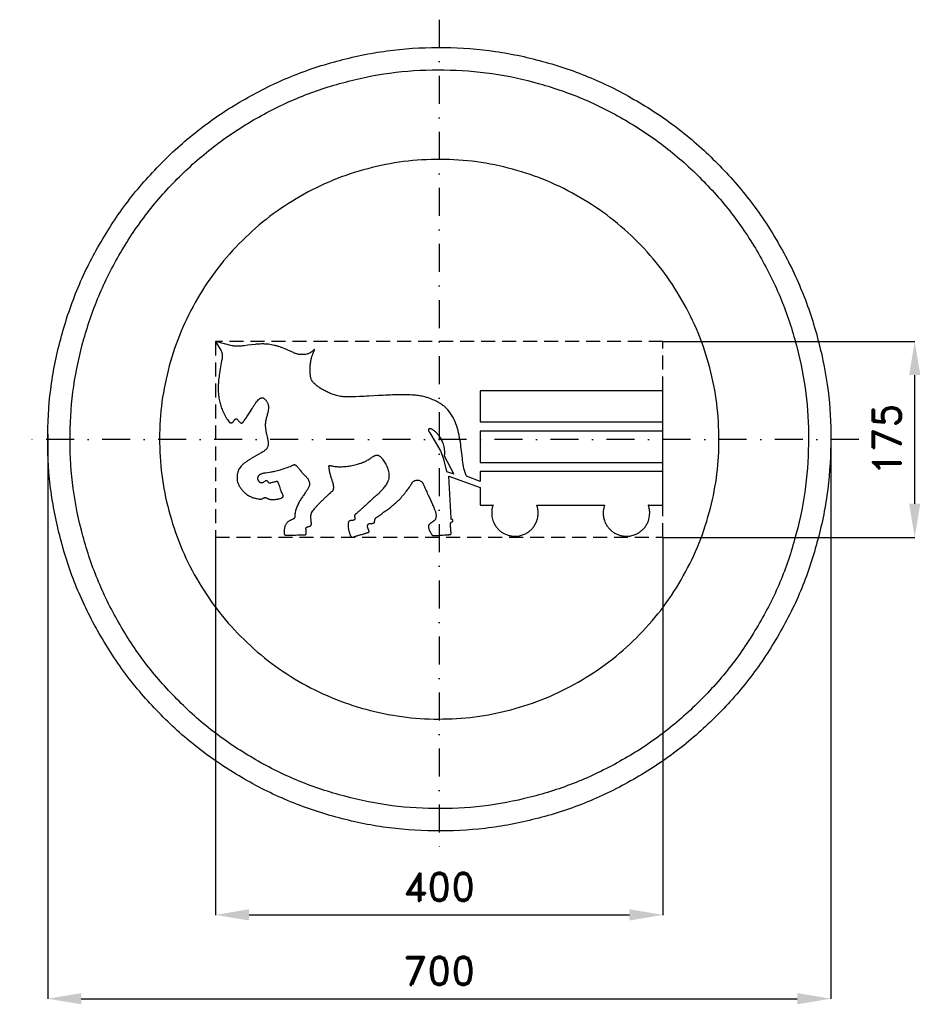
# Model space of a CAD drawing. Header units: millimetres. Extents: x -375 to 430, y -505 to 375.
import ezdxf

# ---------------------------------------------------------------- set-up
doc = ezdxf.new("R2010")
doc.units = ezdxf.units.MM
doc.header["$LTSCALE"] = 5
doc.linetypes.add('ČERCHOVANÁX2', pattern=[2, 1, -0.5, 0, -0.5])
doc.linetypes.add('ČÁRKOVANÁX2', pattern=[1.5, 1, -0.5])
doc.layers.add('Kóty', color=2, linetype='Continuous')
doc.layers.add('Značka', color=7, linetype='Continuous')
doc.styles.get("Standard").update_dxf_attribs({"font": 'romand.shx', "height": 25})
doc.dimstyles.get("Standard").update_dxf_attribs({"dimtxt": 25, "dimasz": 30, "dimexe": 0.18, "dimexo": 0.0625, "dimgap": 12.5, "dimtad": 1, "dimdec": 0, "dimzin": 0, "dimdsep": 46, "dimtxsty": 'Standard', "dimcen": 0.09, "dimadec": 0, "dimazin": 0, "dimtfac": 1, "dimtdec": 0, "dimtofl": 0, "dimtmove": 0, "dimatfit": 3, "dimfxl": 1, "dimtolj": 1, "dimtzin": 0, "dimarcsym": 0})

# ---------------------------------------------------------------- blocks, each defined once
blk = doc.blocks.new('*D2')
at = {"layer": 'Defpoints', "color": 0, "transparency": 16777216}
for p in [(-349.92, 4.7), (350.05, 0.12), (350.05, -499.82)]:
    blk.add_point(p, dxfattribs=at)
at = {"layer": 'Kóty', "color": 0, "lineweight": -2, "transparency": 16777216}
for p, q in [((-349.92, 4.64), (-349.92, -500)), ((350.05, 0.06), (350.05, -500)), ((-319.92, -499.82), (320.05, -499.82))]:
    blk.add_line(p, q, dxfattribs=at)
at = {"layer": 'Kóty', "color": 0, "transparency": 16777216}
for points in [[(-319.92, -494.82), (-319.92, -504.82), (-349.92, -499.82)], [(320.05, -494.82), (320.05, -504.82), (350.05, -499.82)]]:
    blk.add_solid(points, dxfattribs=at)
at = {"layer": 'Kóty', "color": 0, "transparency": 16777216, "insert": (0.06, -474.82), "char_height": 25, "attachment_point": 5}
blk.add_mtext('\\A1;700', dxfattribs=at)
blk = doc.blocks.new('*D3')
at = {"layer": 'Defpoints', "color": 0, "transparency": 16777216}
for p in [(-200, -87.5), (200, -87.5), (200, -424.91)]:
    blk.add_point(p, dxfattribs=at)
at = {"layer": 'Kóty', "color": 0, "lineweight": -2, "transparency": 16777216}
for p, q in [((-200, -87.56), (-200, -425.09)), ((200, -87.56), (200, -425.09)), ((-170, -424.91), (170, -424.91))]:
    blk.add_line(p, q, dxfattribs=at)
at = {"layer": 'Kóty', "color": 0, "transparency": 16777216}
for points in [[(-170, -419.91), (-170, -429.91), (-200, -424.91)], [(170, -419.91), (170, -429.91), (200, -424.91)]]:
    blk.add_solid(points, dxfattribs=at)
at = {"layer": 'Kóty', "color": 0, "transparency": 16777216, "insert": (0, -399.91), "char_height": 25, "attachment_point": 5}
blk.add_mtext('\\A1;400', dxfattribs=at)
blk = doc.blocks.new('*D4')
at = {"layer": 'Defpoints', "color": 0, "transparency": 16777216}
for p in [(200, 87.5), (425.05, 87.5), (200, -87.56)]:
    blk.add_point(p, dxfattribs=at)
at = {"layer": 'Kóty', "color": 0, "lineweight": -2, "transparency": 16777216}
for p, q in [((200.06, 87.5), (425.23, 87.5)), ((425.05, -57.56), (425.05, 57.5)), ((200.06, -87.56), (425.23, -87.56))]:
    blk.add_line(p, q, dxfattribs=at)
at = {"layer": 'Kóty', "color": 0, "transparency": 16777216}
for points in [[(420.05, 57.5), (430.05, 57.5), (425.05, 87.5)], [(420.05, -57.56), (430.05, -57.56), (425.05, -87.56)]]:
    blk.add_solid(points, dxfattribs=at)
at = {"layer": 'Kóty', "color": 0, "transparency": 16777216, "insert": (400.05, -0.03), "char_height": 25, "attachment_point": 5, "rotation": 90}
blk.add_mtext('\\A1;175', dxfattribs=at)

msp = doc.modelspace()

# ---------------------------------------------------------------- linework, layer by layer
at = {"layer": 'Značka', "color": 6, "linetype": 'ČERCHOVANÁX2', "lineweight": 25, "ltscale": 5}
for p, q in [((0, 375), (0, -375)), ((375, 0), (-375, 0))]:
    msp.add_line(p, q, dxfattribs=at)
at = {"layer": 'Značka', "color": 5}
for points in [[(350.05, 0.12), (350.04, -2.17), (350.02, -4.46, -0.032168), (346.54, -50.09, -0.035723), (336.91, -94.89, -0.036667), (321.88, -138.14, -0.034754), (300.84, -178.83, -0.034039), (275.01, -216.66, -0.034453), (244.28, -250.59, -0.03456), (209.56, -280.44, -0.034426), (171.07, -305.25, -0.034389), (129.8, -325.1, -0.034418), (86.2, -339.11, -0.034424), (41.21, -347.61, -0.034417), (-4.53, -349.85, -0.034416), (-50.19, -346.41, -0.034417), (-94.95, -336.74, -0.034417), (-138.17, -321.6, -0.034417), (-178.9, -300.67, -0.034417), (-216.73, -274.86, -0.034417), (-250.66, -244.11, -0.034417), (-280.51, -209.39, -0.034417), (-305.32, -170.9, -0.034417), (-325.17, -129.63, -0.034417), (-339.18, -86.04, -0.034417), (-347.67, -41.04, -0.034417), (-349.92, 4.7, -0.034417), (-346.48, 50.36, -0.034417), (-336.81, 95.12, -0.034417), (-321.67, 138.34, -0.034417), (-300.74, 179.07, -0.034417), (-274.93, 216.89, -0.034416), (-244.18, 250.82, -0.034418), (-209.45, 280.68, -0.034417), (-170.97, 305.49, -0.034415), (-129.7, 325.34, -0.034415), (-86.1, 339.35, -0.034415), (-41.11, 347.84, -0.034416), (4.63, 350.09, -0.034417), (50.29, 346.65, -0.034417), (95.05, 336.98, -0.034417), (138.27, 321.83, -0.034417), (179, 300.91, -0.034417), (216.82, 275.1, -0.034407), (250.76, 244.35, -0.034414), (280.62, 209.62, -0.034488), (305.42, 171.14, -0.034419), (325.25, 129.88, -0.034077), (339.28, 86.27, -0.03279), (347.56, 43.5, -0.034265), (350.05, 0.12)], [(-167.95, -17.2), (-168.37, -17.44), (-168.8, -17.68, 0.014315), (-171.4, -19.25, 0.023343), (-173.87, -21.01, 0.026028), (-175.71, -22.56, 0.034554), (-177.34, -24.32, 0.032838), (-178.48, -25.89, 0.03623), (-179.39, -27.61, 0.036496), (-180.07, -29.45, 0.032943), (-180.49, -31.37, 0.017514), (-180.64, -32.55, 0.014477), (-180.72, -33.73, 0.009818), (-180.74, -34.62, 0.009906), (-180.72, -35.51), (-180.7, -35.91), (-180.68, -36.31), (-180.66, -36.47), (-180.63, -36.62, 0.014845), (-180.56, -37.01), (-180.46, -37.39, 0.023135), (-180.05, -38.7, 0.018693), (-179.52, -39.98, 0.029799), (-178.37, -42.23, 0.029127), (-176.95, -44.33, 0.035816), (-174.93, -46.69, 0.036971), (-172.6, -48.73, 0.043658), (-169.52, -50.71, 0.04357), (-166.16, -52.12, 0.019014), (-164.56, -52.6, 0.016546), (-162.93, -52.97), (-161.82, -53.16, 0.012051), (-160.71, -53.3), (-160.01, -53.36), (-159.3, -53.41), (-159.25, -53.41), (-159.19, -53.41), (-159.08, -53.39), (-158.97, -53.37), (-158.71, -53.31), (-158.45, -53.21), (-158.11, -53.04), (-157.79, -52.86), (-157.46, -52.66), (-157.13, -52.47), (-156.79, -52.3, -0.032852), (-156.43, -52.17), (-156.28, -52.13), (-156.13, -52.1), (-155.97, -52.08), (-155.82, -52.07, -0.038692), (-155.35, -52.09, -0.032944), (-154.89, -52.17), (-154.52, -52.28), (-154.16, -52.41), (-153.8, -52.57), (-153.45, -52.73), (-153.1, -52.91), (-152.75, -53.09), (-152.62, -53.16), (-152.48, -53.23), (-152.34, -53.3), (-152.2, -53.36, 0.073401), (-151.31, -53.58, 0.02136), (-150.38, -53.64), (-149.15, -53.68, 0.011118), (-147.93, -53.68, 0.017089), (-146.51, -53.61, 0.014365), (-145.08, -53.46, 0.017493), (-143.68, -53.22, 0.026465), (-142.3, -52.87), (-141.79, -52.7), (-141.3, -52.51), (-141.01, -52.38), (-140.73, -52.24), (-140.57, -52.16), (-140.41, -52.07), (-140.39, -52.06), (-140.37, -52.05), (-140.33, -52.02), (-140.29, -52), (-140.21, -51.95), (-140.12, -51.9), (-140.02, -51.83), (-139.93, -51.76), (-139.84, -51.67), (-139.75, -51.58), (-139.67, -51.47), (-139.59, -51.35), (-139.56, -51.29), (-139.53, -51.23), (-139.51, -51.19), (-139.49, -51.15), (-139.48, -51.13), (-139.47, -51.1), (-139.46, -51.06, 0.012634), (-139.46, -51.02, 0.032291), (-139.45, -50.92), (-139.46, -50.81, 0.024484), (-139.48, -50.63), (-139.53, -50.44, 0.026067), (-139.7, -49.89, 0.011644), (-139.91, -49.35), (-140.21, -48.66), (-140.51, -47.96), (-140.86, -47.15), (-141.2, -46.34), (-141.38, -45.91), (-141.54, -45.47), (-141.73, -44.93), (-141.91, -44.38), (-142.26, -43.31), (-142.6, -42.23), (-142.87, -41.43), (-143.14, -40.63), (-143.37, -39.98), (-143.6, -39.33), (-143.77, -38.89), (-143.94, -38.46), (-144, -38.34), (-144.06, -38.22), (-144.06, -38.21), (-144.07, -38.19), (-144.09, -38.17), (-144.1, -38.15), (-144.13, -38.13), (-144.15, -38.11), (-144.19, -38.07), (-144.23, -38.04), (-144.3, -37.99), (-144.36, -37.95), (-144.44, -37.9), (-144.51, -37.87), (-144.58, -37.83), (-144.65, -37.8), (-144.69, -37.79), (-144.73, -37.77), (-144.76, -37.76), (-144.8, -37.75), (-144.89, -37.73), (-144.98, -37.71), (-145.05, -37.7), (-145.12, -37.69), (-145.19, -37.69), (-145.25, -37.69), (-145.32, -37.69), (-145.38, -37.69), (-145.4, -37.7), (-145.42, -37.7), (-145.44, -37.7), (-145.45, -37.71), (-145.46, -37.71), (-145.47, -37.71), (-145.55, -37.73), (-145.64, -37.75), (-145.82, -37.79), (-146.01, -37.84), (-146.54, -37.97), (-147.07, -38.1), (-147.85, -38.3), (-148.64, -38.5), (-149.38, -38.69), (-150.12, -38.87), (-150.67, -39), (-151.23, -39.13), (-151.41, -39.17), (-151.6, -39.19), (-151.61, -39.19), (-151.62, -39.2), (-151.64, -39.2), (-151.66, -39.2), (-151.7, -39.19), (-151.74, -39.19), (-151.8, -39.18), (-151.87, -39.16), (-151.99, -39.11), (-152.09, -39.04), (-152.26, -38.91), (-152.4, -38.75), (-152.56, -38.54), (-152.71, -38.32), (-152.86, -38.09), (-153.01, -37.87), (-153.09, -37.76), (-153.18, -37.66), (-153.29, -37.55), (-153.41, -37.45), (-153.62, -37.26, 0.057853), (-153.86, -37.12), (-154.05, -37.05), (-154.26, -37.01), (-154.48, -37), (-154.7, -37.02), (-154.91, -37.06), (-155.11, -37.13), (-155.2, -37.16), (-155.29, -37.2), (-155.37, -37.24), (-155.45, -37.29), (-156.01, -37.63), (-156.56, -37.98), (-157.01, -38.26), (-157.47, -38.51, -0.028069), (-157.93, -38.71, -0.041981), (-158.41, -38.84, -0.045161), (-158.85, -38.89, -0.05056), (-159.29, -38.85), (-159.5, -38.81), (-159.71, -38.75), (-159.98, -38.63), (-160.24, -38.49, -0.066202), (-160.81, -38.03, -0.047059), (-161.26, -37.45, -0.039596), (-161.63, -36.8, -0.039296), (-161.88, -36.11, -0.041874), (-162.05, -35.36, -0.045135), (-162.08, -34.59, -0.049885), (-161.97, -33.8, -0.05472), (-161.7, -33.05, -0.023592), (-161.55, -32.75, -0.021397), (-161.37, -32.47, -0.027483), (-161.09, -32.11, -0.028675), (-160.78, -31.79, -0.062186), (-159.86, -31.13, -0.04037), (-158.82, -30.67, -0.0285), (-157.62, -30.3, -0.015362), (-156.39, -30.03), (-154.93, -29.78), (-153.47, -29.56), (-151.83, -29.31), (-150.19, -29.05), (-149.5, -28.93), (-148.81, -28.8), (-147.93, -28.61), (-147.06, -28.41, 0.00676), (-144.65, -27.8), (-142.25, -27.14), (-140.42, -26.62), (-138.6, -26.07), (-137.06, -25.59), (-135.52, -25.08), (-134.38, -24.69), (-133.24, -24.26), (-132.93, -24.14), (-132.61, -24.01), (-132.39, -23.91), (-132.16, -23.8), (-131.4, -23.39, -0.017808), (-130.62, -23), (-130.22, -22.83), (-129.79, -22.69), (-129.57, -22.64), (-129.35, -22.61), (-129.21, -22.6), (-129.06, -22.61), (-128.94, -22.64), (-128.82, -22.67), (-128.7, -22.72), (-128.6, -22.78), (-128.49, -22.86), (-128.4, -22.94), (-128.24, -23.08), (-128.08, -23.22), (-128, -23.31), (-127.91, -23.39), (-127.78, -23.51), (-127.65, -23.62, -0.017794), (-127.17, -24.09), (-126.72, -24.58), (-126.26, -25.13), (-125.82, -25.68), (-125.32, -26.32), (-124.83, -26.96), (-124.29, -27.64), (-123.75, -28.32), (-123.53, -28.59), (-123.31, -28.87), (-123.08, -29.14), (-122.85, -29.41, 0.009764), (-121.94, -30.43, 0.014131), (-120.98, -31.41), (-120.19, -32.16), (-119.41, -32.91, -0.017638), (-118.64, -33.72, -0.022565), (-117.94, -34.59, -0.029097), (-117.25, -35.64, -0.031684), (-116.69, -36.76, -0.011842), (-116.47, -37.29), (-116.27, -37.83, -0.011857), (-116.06, -38.44, -0.033874), (-115.91, -39.06, -0.108405), (-116.02, -40.99, -0.049053), (-116.75, -42.87, -0.031996), (-118.17, -45.46, -0.012369), (-119.79, -47.86, 0.002076), (-121.79, -50.75, 0.01021), (-123.74, -53.7, 0.019822), (-125.67, -56.98, 0.028384), (-127.26, -60.43, 0.037184), (-128.43, -64, 0.049745), (-128.97, -67.71, 0.006996), (-129, -68.32), (-129.01, -68.94), (-129.03, -69.05), (-129.05, -69.17, -0.014179), (-129.08, -69.38, -0.015028), (-129.14, -69.59, -0.027868), (-129.25, -69.92, -0.034224), (-129.39, -70.23, -0.046811), (-129.65, -70.61, -0.044413), (-129.96, -70.94, -0.038421), (-130.33, -71.21, -0.025419), (-130.73, -71.44, -0.020684), (-131.32, -71.72), (-131.92, -71.96), (-132.62, -72.23, 0.010717), (-133.31, -72.52), (-133.46, -72.58), (-133.61, -72.65), (-133.76, -72.72), (-133.91, -72.8, 0.031236), (-134.82, -73.32, 0.039802), (-135.65, -73.98, 0.039189), (-136.34, -74.69, 0.034548), (-136.92, -75.5, 0.035815), (-137.48, -76.54, 0.029433), (-137.91, -77.65, 0.030126), (-138.29, -79.11, 0.023545), (-138.51, -80.6, 0.009081), (-138.58, -81.31, 0.007773), (-138.62, -82.02, 0.004967), (-138.64, -82.51, 0.005306), (-138.64, -83), (-138.65, -83.3), (-138.64, -83.61), (-138.64, -83.64), (-138.64, -83.67), (-138.64, -83.73), (-138.64, -83.79), (-138.62, -83.95), (-138.6, -84.12, 0.016181), (-138.57, -84.35, 0.019276), (-138.51, -84.59, 0.024535), (-138.44, -84.81, 0.03345), (-138.35, -85.02, 0.038109), (-138.25, -85.17, 0.055784), (-138.12, -85.31), (-138.06, -85.36), (-138, -85.4), (-137.94, -85.43), (-137.88, -85.46), (-137.85, -85.46), (-137.82, -85.47), (-137.56, -85.47), (-137.3, -85.47), (-136.77, -85.47), (-136.25, -85.47), (-134.95, -85.47), (-133.64, -85.47), (-131.9, -85.47), (-130.16, -85.47), (-128.41, -85.47), (-126.67, -85.46), (-124.93, -85.46), (-123.19, -85.46), (-122.49, -85.46), (-121.8, -85.46), (-121.36, -85.46), (-120.93, -85.46), (-120.66, -85.46), (-120.4, -85.46), (-120.37, -85.46), (-120.33, -85.46), (-120.26, -85.45), (-120.18, -85.44), (-120.01, -85.41), (-119.84, -85.36, 0.03597), (-119.64, -85.27, 0.039818), (-119.45, -85.16, 0.037138), (-119.31, -85.04, 0.041353), (-119.18, -84.9, 0.042722), (-119.08, -84.75, 0.044717), (-119.01, -84.59, 0.027403), (-118.98, -84.49, 0.030364), (-118.97, -84.39, 0.024886), (-118.96, -84.28), (-118.96, -84.17), (-118.98, -83.63), (-118.99, -83.08), (-119.01, -82.65), (-119.02, -82.23), (-119.03, -81.82), (-119.05, -81.42), (-119.06, -80.99), (-119.07, -80.55), (-119.08, -80.36), (-119.08, -80.17), (-119.09, -79.98), (-119.09, -79.8), (-119.09, -79.72), (-119.1, -79.64), (-119.1, -79.63), (-119.1, -79.62), (-119.1, -79.61), (-119.1, -79.59), (-119.1, -79.51), (-119.1, -79.44, -0.021293), (-119.08, -79.31, -0.023598), (-119.06, -79.18, -0.032155), (-119.02, -79.03, -0.040022), (-118.95, -78.89, -0.049263), (-118.86, -78.75, -0.056984), (-118.74, -78.64), (-118.69, -78.6), (-118.63, -78.56), (-118.55, -78.53), (-118.48, -78.5), (-118.09, -78.37), (-117.7, -78.25), (-117.34, -78.13), (-116.99, -78), (-116.64, -77.87), (-116.28, -77.73), (-115.95, -77.6), (-115.61, -77.47), (-115.49, -77.43), (-115.37, -77.38), (-115.26, -77.33), (-115.14, -77.29, 0.034165), (-114.98, -77.2, 0.04352), (-114.84, -77.09, 0.03765), (-114.73, -76.98, 0.028823), (-114.63, -76.86, 0.025013), (-114.54, -76.72, 0.023342), (-114.47, -76.57, 0.022734), (-114.41, -76.41, 0.021675), (-114.36, -76.25), (-114.34, -76.18), (-114.33, -76.11), (-114.32, -76.07), (-114.32, -76.03), (-114.31, -76), (-114.31, -75.97), (-114.3, -75.83), (-114.29, -75.69, 0.007528), (-114.28, -75.4), (-114.28, -75.1, 0.011749), (-114.31, -74.35, 0.007829), (-114.36, -73.6, 0.004758), (-114.46, -72.56), (-114.56, -71.52, -0.008484), (-114.65, -70.48, -0.014707), (-114.69, -69.42, -0.021438), (-114.66, -68.38, -0.029614), (-114.52, -67.35, -0.013907), (-114.43, -66.94, -0.014754), (-114.32, -66.54, -0.014712), (-114.19, -66.14, -0.013359), (-114.04, -65.75, -0.053904), (-112.91, -63.76, -0.022402), (-111.48, -61.95, -0.008437), (-109.73, -59.95, -0.007833), (-107.93, -58.01, -0.007181), (-105.78, -55.82, -0.004396), (-103.57, -53.68, -0.002928), (-101.24, -51.46, -0.002466), (-98.88, -49.27), (-97.94, -48.41), (-97, -47.55), (-96.43, -47.03), (-95.85, -46.51), (-95.51, -46.2), (-95.17, -45.89), (-95.11, -45.84), (-95.06, -45.78, 0.02471), (-94.95, -45.65, 0.020679), (-94.86, -45.52, 0.033362), (-94.7, -45.24, 0.026445), (-94.58, -44.94, 0.041617), (-94.4, -44.29, 0.02853), (-94.32, -43.63, 0.022908), (-94.29, -42.87, 0.018288), (-94.32, -42.12, 0.015611), (-94.4, -41.35, 0.014451), (-94.53, -40.6), (-94.6, -40.24), (-94.69, -39.89), (-94.77, -39.56), (-94.87, -39.24), (-95.31, -37.76, 0.004842), (-95.77, -36.3), (-96.15, -35.12), (-96.54, -33.94, -0.006212), (-96.93, -32.69, -0.007893), (-97.28, -31.42, -0.009415), (-97.63, -29.98, -0.008521), (-97.93, -28.52), (-98.05, -27.86, -0.007078), (-98.16, -27.2), (-98.26, -26.48, 0.007918), (-98.36, -25.77), (-98.5, -24.91, -0.042364), (-98.57, -24.05, -0.0191), (-98.56, -23.88, -0.034976), (-98.54, -23.72, -0.027746), (-98.52, -23.65, -0.039663), (-98.49, -23.57, -0.041553), (-98.45, -23.51), (-98.4, -23.46), (-98.35, -23.42), (-98.29, -23.39), (-98.21, -23.36), (-98.14, -23.35), (-97.99, -23.34), (-97.84, -23.35, -0.026433), (-97.39, -23.42), (-96.95, -23.52), (-95.71, -23.79, 0.011081), (-94.46, -24.03), (-93.56, -24.17), (-92.66, -24.27, 0.010627), (-91.29, -24.39, 0.009108), (-89.93, -24.44, 0.011632), (-87.92, -24.45, 0.010358), (-85.92, -24.37, 0.009219), (-84, -24.23, 0.008961), (-82.08, -24.02, 0.009568), (-79.94, -23.71, 0.008896), (-77.82, -23.32, 0.009721), (-75.46, -22.81, 0.010126), (-73.13, -22.21), (-72.14, -21.92), (-71.15, -21.63), (-70.12, -21.31, 0.008782), (-69.1, -20.97, 0.026059), (-66.66, -19.96, 0.023777), (-64.34, -18.71, 0.012879), (-62.66, -17.66, 0.004304), (-61.01, -16.56, -0.007476), (-59.62, -15.64, -0.022529), (-58.18, -14.8, -0.020637), (-57.45, -14.44, -0.033075), (-56.68, -14.17, -0.03374), (-56.11, -14.04, -0.046427), (-55.53, -14.01, -0.040694), (-55.1, -14.05, -0.043555), (-54.68, -14.17), (-54.57, -14.21), (-54.47, -14.26), (-54.26, -14.36), (-54.06, -14.49, -0.009576), (-53.24, -15.01, -0.026303), (-52.45, -15.59, -0.039149), (-51.48, -16.52, -0.021875), (-50.62, -17.56, -0.021832), (-49.35, -19.37, -0.020427), (-48.24, -21.27, -0.019835), (-47.21, -23.36, -0.017958), (-46.34, -25.53, -0.019281), (-45.65, -27.63, -0.025864), (-45.16, -29.77, -0.008178), (-45.06, -30.36, -0.008597), (-44.98, -30.95, -0.012604), (-44.91, -31.69, -0.016374), (-44.88, -32.42, -0.055163), (-45.14, -34.9, -0.044376), (-45.89, -37.29, -0.029718), (-46.72, -39.11, -0.023898), (-47.74, -40.83, -0.017917), (-48.81, -42.37, -0.014501), (-49.98, -43.84, -0.009494), (-51.04, -45.05, -0.006457), (-52.14, -46.23), (-52.5, -46.61, 0.00311), (-52.86, -47, 0.00171), (-53.16, -47.32, -0.002831), (-53.46, -47.65, -0.026106), (-55.97, -50.03, 0.000395), (-58.6, -52.28, 0.009316), (-61.21, -54.61, 0.00045), (-63.77, -57, -0.002749), (-66.33, -59.35, -0.000343), (-68.9, -61.68, -0.000317), (-71.03, -63.62, -0.00239), (-73.18, -65.54, -0.001173), (-73.83, -66.12, -0.001524), (-74.48, -66.69), (-74.81, -66.97, -0.002497), (-75.14, -67.25), (-75.3, -67.39), (-75.47, -67.53), (-75.51, -67.6, 0.007283), (-75.55, -67.67, 0.018635), (-75.61, -67.8, 0.01996), (-75.66, -67.94, 0.028037), (-75.71, -68.13, 0.030599), (-75.75, -68.32, 0.041073), (-75.75, -68.6, 0.03238), (-75.72, -68.88, 0.02642), (-75.64, -69.23), (-75.54, -69.57, -0.01367), (-75.44, -69.92, -0.031054), (-75.37, -70.29, -0.044883), (-75.35, -70.7, -0.049767), (-75.41, -71.1, -0.018835), (-75.45, -71.26, -0.015111), (-75.5, -71.41, -0.013137), (-75.56, -71.55, -0.014399), (-75.62, -71.68), (-75.66, -71.77), (-75.71, -71.85), (-75.8, -71.91, -0.010506), (-75.89, -71.97, -0.026132), (-76.07, -72.07, -0.021406), (-76.27, -72.15, -0.026478), (-76.58, -72.25, -0.019354), (-76.9, -72.32, -0.025873), (-77.66, -72.42), (-78.42, -72.47, 0.020955), (-79.09, -72.54, 0.047004), (-79.74, -72.69, 0.048873), (-80.2, -72.89, 0.062492), (-80.6, -73.18, 0.071158), (-80.96, -73.63, 0.053609), (-81.21, -74.15, 0.031862), (-81.33, -74.57, 0.023824), (-81.4, -74.99, 0.020605), (-81.46, -75.53, 0.012042), (-81.47, -76.08, 0.017865), (-81.44, -77.4, 0.015871), (-81.31, -78.71, 0.012051), (-81.16, -79.8, 0.011272), (-80.95, -80.88, 0.010464), (-80.71, -81.93, 0.010067), (-80.43, -82.97, 0.010207), (-80.12, -83.94, 0.01194), (-79.78, -84.89), (-79.63, -85.25), (-79.49, -85.6), (-79.35, -85.94, 0.010669), (-79.19, -86.27, 0.031621), (-78.95, -86.71, 0.06068), (-78.63, -87.09, 0.035358), (-78.47, -87.24, 0.040568), (-78.28, -87.35, 0.037799), (-78.1, -87.43, 0.039658), (-77.92, -87.48, 0.03557), (-77.74, -87.5, 0.031011), (-77.57, -87.5, 0.030033), (-77.36, -87.47, 0.023488), (-77.17, -87.43, 0.015245), (-77.01, -87.38, 0.011319), (-76.85, -87.32, 0.006344), (-76.67, -87.25), (-76.49, -87.17), (-76.46, -87.16), (-76.42, -87.14), (-76.24, -87.07), (-76.05, -87, -0.003181), (-75.68, -86.86, -0.002718), (-75.3, -86.72, -0.005736), (-74.34, -86.39, -0.004869), (-73.38, -86.08, -0.005006), (-72.07, -85.68, -0.003012), (-70.76, -85.3, -0.001381), (-69.45, -84.93), (-68.13, -84.57, 0.00209), (-66.83, -84.21, 0.005206), (-65.54, -83.83), (-65.04, -83.67), (-64.53, -83.52, 0.003237), (-64.04, -83.36, 0.011971), (-63.54, -83.19, 0.028077), (-63.25, -83.06, 0.067193), (-62.98, -82.89, 0.043067), (-62.88, -82.78, 0.048981), (-62.79, -82.65, 0.046447), (-62.74, -82.53, 0.042752), (-62.71, -82.39, 0.046419), (-62.69, -82.21, 0.033252), (-62.71, -82.04, 0.034786), (-62.77, -81.77, 0.020617), (-62.86, -81.51, 0.014432), (-63.01, -81.14), (-63.18, -80.78), (-63.25, -80.63), (-63.32, -80.47), (-63.39, -80.32), (-63.45, -80.16, -0.01445), (-63.65, -79.63, -0.012417), (-63.82, -79.09), (-63.92, -78.76, -0.020005), (-63.99, -78.42, -0.021017), (-64.03, -78.12, -0.02133), (-64.04, -77.82, -0.020193), (-64.04, -77.51, -0.016178), (-64, -77.2), (-63.98, -77.06), (-63.96, -76.92), (-63.94, -76.77, -0.020054), (-63.91, -76.61, -0.089073), (-63.7, -76.11, -0.078393), (-63.32, -75.7, -0.050904), (-63.02, -75.48, -0.04405), (-62.68, -75.33, -0.040781), (-62.25, -75.21, -0.024878), (-61.8, -75.15, -0.017301), (-61.19, -75.11, -0.004202), (-60.58, -75.09, 0.010732), (-59.95, -75.08, 0.027473), (-59.33, -75.01, 0.009607), (-59.15, -74.98, 0.008448), (-58.97, -74.94, 0.013187), (-58.79, -74.89, 0.023908), (-58.62, -74.84, 0.071702), (-58.24, -74.63, 0.095113), (-57.95, -74.31, 0.061666), (-57.83, -74.06, 0.040498), (-57.75, -73.79, 0.034624), (-57.7, -73.38, 0.009334), (-57.69, -72.97, -0.01633), (-57.66, -72.37, -0.039891), (-57.57, -71.78, -0.053108), (-57.36, -71.17, -0.051645), (-57.03, -70.62, -0.027468), (-56.81, -70.35, -0.024536), (-56.56, -70.1, -0.026353), (-56.15, -69.75, -0.008535), (-55.71, -69.44, 0.0015), (-52.26, -67.02, 0.001363), (-48.84, -64.58, 0.004079), (-45.64, -62.27, 0.009828), (-42.5, -59.86, 0.014586), (-39.11, -57.01, 0.015264), (-35.89, -53.95, 0.018047), (-32.43, -50.26, 0.0186), (-29.26, -46.31, 0.007967), (-27.93, -44.5, 0.007143), (-26.66, -42.65, 0.004722), (-25.84, -41.42, 0.005349), (-25.06, -40.16, 0.002631), (-24.58, -39.38), (-24.11, -38.59), (-24.05, -38.51), (-23.99, -38.42, -0.022467), (-23.84, -38.24, -0.016192), (-23.67, -38.08, -0.031445), (-23.2, -37.68, -0.025663), (-22.69, -37.33, -0.042306), (-21.69, -36.82, -0.043886), (-20.61, -36.49, -0.05264), (-19.39, -36.34, -0.063339), (-18.17, -36.46, -0.072178), (-16.89, -36.93, -0.067658), (-15.78, -37.73, -0.030966), (-15.33, -38.2, -0.026883), (-14.93, -38.72, -0.028988), (-14.42, -39.54, -0.013688), (-13.99, -40.4, -0.01155), (-12.77, -43.17, 0.004194), (-11.6, -45.95, 0.006427), (-10.68, -47.98), (-9.73, -50), (-8.81, -51.98), (-7.9, -53.95), (-6.94, -56.05), (-6, -58.16), (-5.6, -59.07), (-5.21, -60), (-4.8, -60.98), (-4.38, -61.96), (-3.87, -63.13, -0.025469), (-3.42, -64.33, -0.032469), (-3.1, -65.6, -0.021805), (-2.92, -66.91, -0.021676), (-2.84, -68.21, -0.031626), (-2.9, -69.51, -0.03833), (-3.07, -70.53, -0.058894), (-3.43, -71.49, -0.053136), (-3.8, -72.08, -0.073401), (-4.29, -72.55), (-4.33, -72.58), (-4.37, -72.6), (-4.5, -72.68), (-4.62, -72.75), (-4.72, -72.84), (-4.81, -72.92), (-5.01, -73.09), (-5.21, -73.25, -0.013842), (-5.73, -73.64, -0.007936), (-6.27, -74), (-6.99, -74.46, 0.011465), (-7.69, -74.94, 0.025235), (-8.32, -75.43, 0.044061), (-8.88, -76, 0.04383), (-9.23, -76.5, 0.051134), (-9.48, -77.06, 0.056361), (-9.64, -77.73, 0.046292), (-9.65, -78.43), (-9.63, -78.63), (-9.61, -78.83, 0.041154), (-9.42, -79.55, 0.015449), (-9.15, -80.26), (-8.85, -80.99), (-8.53, -81.7), (-8.18, -82.44), (-7.81, -83.17), (-7.46, -83.82), (-7.09, -84.45), (-6.96, -84.66), (-6.83, -84.86), (-6.72, -85.03), (-6.6, -85.2, 0.031291), (-6.37, -85.47, 0.04884), (-6.1, -85.7, 0.038577), (-5.9, -85.82, 0.037561), (-5.68, -85.92, 0.032776), (-5.46, -85.98, 0.027377), (-5.23, -86.01, 0.024077), (-4.97, -86.03, 0.015442), (-4.71, -86.02), (-4.58, -86.01), (-4.45, -86), (-4.32, -85.99), (-4.2, -85.98), (-4.16, -85.98), (-4.12, -85.98), (-3.91, -85.97), (-3.7, -85.96), (-3.28, -85.94), (-2.86, -85.93, 0.001855), (-1.84, -85.88, 0.001737), (-0.82, -85.82, 0.001829), (0.51, -85.74, 0.001258), (1.84, -85.65), (3.17, -85.56), (4.5, -85.46), (5.84, -85.36), (7.18, -85.27), (7.73, -85.23), (8.28, -85.2), (8.63, -85.17), (8.97, -85.15), (9.18, -85.14), (9.39, -85.13), (9.43, -85.12), (9.46, -85.12), (9.53, -85.11), (9.59, -85.1, 0.010653), (9.74, -85.08, 0.015819), (9.89, -85.05, 0.023995), (10.04, -85, 0.034985), (10.18, -84.94), (10.27, -84.89), (10.35, -84.83), (10.43, -84.75), (10.49, -84.67), (10.54, -84.57), (10.58, -84.47), (10.6, -84.4), (10.61, -84.33), (10.63, -84.25), (10.64, -84.17, 0.048375), (10.63, -83.22), (10.51, -82.27), (10.42, -81.3), (10.35, -80.34), (10.27, -79.36), (10.2, -78.37), (10.15, -77.45), (10.12, -76.52), (10.12, -76.18), (10.12, -75.84), (10.13, -75.57), (10.15, -75.29), (10.15, -75.18), (10.16, -75.07), (10.2, -74.99), (10.23, -74.9), (10.3, -74.75), (10.38, -74.61), (10.52, -74.4, -0.033174), (10.69, -74.2, -0.035611), (10.89, -74.02, -0.03272), (11.11, -73.87, -0.022877), (11.33, -73.75), (11.57, -73.64), (11.72, -73.56, 0.02535), (11.87, -73.48), (11.98, -73.4, 0.042934), (12.08, -73.31), (12.14, -73.22), (12.19, -73.13), (12.25, -72.97), (12.28, -72.81), (12.28, -72.73), (12.29, -72.64), (12.29, -72.5), (12.27, -72.36, 0.072951), (12.2, -72.11, 0.080624), (12.05, -71.89), (11.95, -71.79), (11.82, -71.72), (11.7, -71.66), (11.57, -71.63), (11.39, -71.58), (11.22, -71.53), (11.09, -71.48), (10.98, -71.41), (10.88, -71.33), (10.81, -71.23, -0.055187), (10.72, -71.06), (10.66, -70.87), (10.64, -70.79), (10.63, -70.71), (10.62, -70.64), (10.61, -70.57), (10.6, -70.49), (10.6, -70.41), (8.62, -32.77), (36.59, -42.87), (36.59, -58.68), (48.15, -58.68), (48.11, -58.78), (48.08, -58.88), (47.84, -59.59), (47.63, -60.31), (47.45, -61), (47.3, -61.7), (47.17, -62.42), (47.07, -63.14), (46.99, -63.87), (46.93, -64.6), (46.92, -64.9), (46.91, -65.19), (46.9, -65.38), (46.9, -65.57), (46.9, -65.68), (46.9, -65.79), (46.91, -66.3), (46.92, -66.82), (47, -67.83), (47.12, -68.83, 0.030255), (47.62, -71.24, 0.031631), (48.41, -73.58, 0.041543), (49.82, -76.46, 0.040954), (51.69, -79.07, 0.040469), (53.9, -81.37, 0.040175), (56.46, -83.29, 0.041002), (59.3, -84.83, 0.042484), (62.36, -85.89, 0.017507), (63.65, -86.19, 0.016591), (64.96, -86.4, 0.016515), (66.31, -86.53, 0.01634), (67.67, -86.57, 0.048423), (71.63, -86.21, 0.052449), (75.45, -85.06, 0.043152), (78.33, -83.65, 0.040599), (80.94, -81.78, 0.039469), (83.23, -79.56, 0.040028), (85.15, -77.01, 0.04116), (86.7, -74.16, 0.042456), (87.75, -71.1, 0.017447), (88.05, -69.81, 0.016427), (88.26, -68.5, 0.016535), (88.39, -67.15, 0.017106), (88.44, -65.79), (88.42, -64.9), (88.36, -64.01), (88.29, -63.28), (88.19, -62.56), (88.06, -61.85), (87.91, -61.14), (87.74, -60.45), (87.55, -59.76), (87.46, -59.49), (87.37, -59.22), (87.32, -59.05), (87.26, -58.88), (87.22, -58.78), (87.19, -58.68), (147.86, -58.68), (147.82, -58.78), (147.79, -58.88), (147.55, -59.59), (147.34, -60.31), (147.16, -61), (147.01, -61.7), (146.88, -62.42), (146.78, -63.14), (146.7, -63.87), (146.64, -64.6), (146.63, -64.9), (146.62, -65.19), (146.61, -65.49), (146.61, -65.79, 0.047021), (146.97, -69.76, 0.053392), (148.12, -73.58, 0.044391), (149.53, -76.47, 0.040757), (151.4, -79.07, 0.039247), (153.62, -81.37, 0.040071), (156.17, -83.29, 0.041268), (159.01, -84.84, 0.04243), (162.07, -85.89, 0.017464), (163.36, -86.19, 0.016637), (164.67, -86.4, 0.016517), (166.02, -86.53, 0.016343), (167.38, -86.57, 0.048424), (171.34, -86.21, 0.052432), (175.16, -85.06, 0.043153), (178.04, -83.65, 0.040616), (180.65, -81.78, 0.039475), (182.95, -79.56, 0.040021), (184.86, -77.01, 0.041159), (186.41, -74.16, 0.042459), (187.46, -71.1), (187.76, -69.81), (187.97, -68.5), (188.1, -67.15), (188.15, -65.79), (188.13, -64.9), (188.07, -64.01), (188, -63.28), (187.9, -62.56), (187.77, -61.85), (187.62, -61.14), (187.45, -60.45), (187.26, -59.76), (187.17, -59.49), (187.08, -59.22), (187.03, -59.05), (186.97, -58.88), (186.93, -58.78), (186.9, -58.68), (200, -58.68), (200, -28.78), (36.59, -28.78), (36.62, -37.54), (24.39, -33.02), (24.04, -32.17), (23.71, -31.32, -0.043438), (21.79, -24.14, -0.016178), (20.73, -16.72, 0.00127), (19.74, -8.53, 0.010498), (18.56, -0.39, 0.02346), (16.88, 7.82, 0.039845), (14.16, 15.77, 0.052185), (10.21, 23.1, 0.06739), (4.68, 29.24, 0.030676), (1.87, 31.44, 0.02614), (-1.17, 33.3, 0.016973), (-3.32, 34.41, 0.018365), (-5.55, 35.35, 0.009152), (-7, 35.88), (-8.47, 36.38), (-9.17, 36.68), (-9.88, 36.97, 0.017459), (-11.42, 37.52, 0.012998), (-12.99, 37.97, 0.026741), (-17.63, 38.93, 0.017919), (-22.34, 39.47, 0.017963), (-29.87, 39.85, 0.010452), (-37.41, 39.8, 0.005854), (-45.81, 39.51, 0.002614), (-54.2, 39.07), (-62.76, 38.6, -0.004618), (-71.32, 38.23), (-74.63, 38.13), (-77.95, 38.06), (-79.96, 38.05), (-81.97, 38.05), (-83.15, 38.07), (-84.33, 38.09), (-84.72, 38.08), (-85.11, 38.07), (-85.97, 38.1), (-86.83, 38.18, -0.024662), (-89.35, 38.58, -0.017929), (-91.82, 39.19, -0.021204), (-95.58, 40.4, -0.018283), (-99.23, 41.91, -0.017997), (-102.86, 43.68, -0.019382), (-106.35, 45.72, -0.024616), (-109.28, 47.74, -0.039478), (-111.92, 50.11, -0.018112), (-112.71, 50.99, -0.023221), (-113.43, 51.92, -0.02625), (-113.98, 52.79, -0.034967), (-114.41, 53.71, -0.028628), (-114.69, 54.54, -0.018254), (-114.88, 55.39, -0.014804), (-115.06, 56.47, -0.011135), (-115.19, 57.56, -0.008139), (-115.28, 58.7, -0.005215), (-115.34, 59.83, -0.003334), (-115.39, 60.9, -0.003005), (-115.41, 61.96), (-115.43, 62.43), (-115.44, 62.9), (-115.47, 63.39, -0.010537), (-115.48, 63.87, -0.026016), (-115.44, 64.89, -0.007654), (-115.33, 65.9, -0.000836), (-115.22, 66.79, -0.005005), (-115.1, 67.67, -0.006402), (-114.96, 68.6, -0.004146), (-114.8, 69.52, -0.003536), (-114.61, 70.52, -0.004155), (-114.4, 71.5), (-114.31, 71.92), (-114.22, 72.34), (-114.13, 72.77, -0.006569), (-114.03, 73.2, -0.018195), (-113.74, 74.18, -0.012136), (-113.4, 75.14, -0.006447), (-113.05, 76.04), (-112.68, 76.93), (-112.34, 77.77), (-112, 78.61, 0.009494), (-111.75, 79.26, 0.021811), (-111.54, 79.94, 0.017822), (-111.48, 80.17, 0.035197), (-111.45, 80.4), (-111.45, 80.44), (-111.45, 80.48), (-111.45, 80.49), (-111.45, 80.51), (-111.46, 80.56), (-111.46, 80.6), (-111.58, 80.48), (-111.7, 80.36), (-111.92, 80.14), (-112.14, 79.93), (-112.61, 79.47), (-113.09, 79.03), (-113.59, 78.59), (-114.11, 78.17), (-114.53, 77.86), (-114.97, 77.57), (-115.38, 77.32), (-115.8, 77.09), (-115.99, 76.99), (-116.17, 76.89), (-116.36, 76.78), (-116.56, 76.68, -0.050996), (-117.47, 76.33, -0.024423), (-118.44, 76.13), (-119.54, 75.96), (-120.64, 75.85), (-121.82, 75.78), (-123.02, 75.76), (-124.12, 75.79), (-125.22, 75.88), (-125.6, 75.93), (-125.97, 75.99), (-126.29, 76.06), (-126.61, 76.14, -0.034044), (-129.57, 77.16, -0.008815), (-132.45, 78.44), (-134.74, 79.47), (-137.05, 80.48), (-139.45, 81.48, 0.010909), (-141.89, 82.4, 0.015211), (-144.64, 83.29, 0.01597), (-147.43, 84.01), (-148.69, 84.28), (-149.95, 84.52), (-151.31, 84.74), (-152.67, 84.93, 0.024743), (-156.87, 85.22, 0.021382), (-161.08, 85.13, 0.012819), (-164.47, 84.86), (-167.84, 84.46), (-171.07, 84.03), (-174.31, 83.64, -0.011251), (-177.35, 83.35, -0.020385), (-180.4, 83.25), (-181.57, 83.28), (-182.73, 83.35), (-183.43, 83.42), (-184.14, 83.51), (-184.56, 83.58), (-184.97, 83.65), (-200, 87.5), (-195.03, 79.15), (-194.98, 79.06), (-194.92, 78.97, -0.033549), (-194.58, 78.25, -0.027549), (-194.33, 77.5, -0.022813), (-194.14, 76.73, -0.018732), (-194.02, 75.95, -0.016141), (-193.94, 75.16, -0.014977), (-193.92, 74.37, -0.013795), (-193.93, 73.62, -0.014039), (-193.99, 72.87, -0.005837), (-194.02, 72.59, -0.007033), (-194.06, 72.32), (-194.1, 72.07), (-194.14, 71.81, -0.001123), (-195.47, 64.66, 0.011577), (-196.64, 57.49, 0.015763), (-197.29, 51.93, 0.019755), (-197.54, 46.33, 0.0235), (-197.37, 40.91, 0.028696), (-196.63, 35.53, 0.02519), (-195.59, 31.17, 0.023786), (-194.12, 26.93, 0.026752), (-191.95, 22.14, 0.026349), (-189.3, 17.62), (-188.74, 16.78), (-188.18, 15.94), (-188.14, 15.89), (-188.09, 15.84), (-187.99, 15.73), (-187.89, 15.64), (-187.64, 15.41), (-187.36, 15.21), (-186.98, 14.99), (-186.57, 14.85), (-186.19, 14.78), (-185.8, 14.78, 0.051123), (-185.38, 14.86), (-184.98, 15.02), (-184.74, 15.15), (-184.52, 15.3), (-184.27, 15.5), (-184.05, 15.71, 0.036521), (-183.78, 16.05), (-183.55, 16.42), (-183.35, 16.76), (-183.14, 17.11), (-182.92, 17.44, -0.035283), (-182.65, 17.75, -0.046709), (-182.34, 18.02, -0.061587), (-181.99, 18.21), (-181.82, 18.27), (-181.65, 18.32), (-181.46, 18.35), (-181.27, 18.36, -0.100018), (-180.9, 18.26, -0.056417), (-180.56, 18.04, -0.058091), (-180.04, 17.54), (-179.61, 16.97), (-179.07, 16.24, 0.017452), (-178.47, 15.53, 0.034995), (-178.01, 15.07, 0.07865), (-177.47, 14.72, 0.075406), (-176.98, 14.59, 0.088528), (-176.49, 14.61, 0.105843), (-175.89, 14.88, 0.056659), (-175.4, 15.34), (-175.23, 15.54), (-175.07, 15.74, 0.018396), (-172.9, 18.71, 0.008073), (-170.89, 21.82), (-169.09, 24.68), (-167.29, 27.52, -0.005834), (-165.6, 30.13, -0.010538), (-163.82, 32.68, -0.018626), (-162.49, 34.4, -0.03792), (-160.97, 35.96, -0.028743), (-160.29, 36.51, -0.050392), (-159.55, 36.94), (-159.29, 37.04), (-159.03, 37.12), (-158.78, 37.15), (-158.53, 37.16), (-158.28, 37.15), (-158.03, 37.11), (-157.74, 37.04), (-157.46, 36.96), (-157.01, 36.77), (-156.59, 36.52), (-156.17, 36.21), (-155.78, 35.86), (-155.39, 35.43), (-155.02, 34.98), (-154.87, 34.78), (-154.72, 34.58), (-154.54, 34.31), (-154.35, 34.03), (-154.06, 33.57), (-153.78, 33.11), (-153.47, 32.55), (-153.21, 31.98, -0.0217), (-152.94, 31.27, -0.022584), (-152.74, 30.53, -0.026769), (-152.57, 29.66, -0.026802), (-152.51, 28.77, -0.011984), (-152.5, 28.37, -0.012045), (-152.52, 27.98, -0.011021), (-152.55, 27.56, -0.007493), (-152.6, 27.14, -0.022167), (-152.97, 25.11, -0.010729), (-153.47, 23.1, -0.001779), (-153.93, 21.41, 0.003263), (-154.38, 19.71, 0.008749), (-154.81, 17.98, 0.014462), (-155.15, 16.23, 0.019576), (-155.39, 14.41, 0.023308), (-155.47, 12.58, 0.011595), (-155.46, 11.82, 0.013956), (-155.41, 11.06, 0.010647), (-155.32, 10.28), (-155.21, 9.5), (-155, 7.84, 0.012507), (-154.75, 6.18, 0.012092), (-154.48, 4.82), (-154.16, 3.47), (-153.85, 2.14), (-153.55, 0.8, -0.005899), (-153.27, -0.52, -0.012017), (-153.03, -1.85), (-152.95, -2.37), (-152.88, -2.9), (-152.82, -3.43, -0.020355), (-152.79, -3.95, -0.049721), (-152.86, -5.03, -0.039225), (-153.13, -6.08, -0.030824), (-153.46, -6.94, -0.033689), (-153.89, -7.74, -0.035444), (-154.48, -8.56, -0.028652), (-155.18, -9.3, -0.027744), (-156.09, -10.1, -0.022147), (-157.08, -10.8), (-157.55, -11.09), (-158.03, -11.38), (-158.36, -11.56), (-158.69, -11.74), (-158.89, -11.85), (-159.1, -11.96), (-167.95, -17.2)], [(-8.43, 5.7), (1.12, -10.23), (3.46, -16.53), (6.66, -28.76), (13.04, -30.95), (4.77, -14.92), (4.85, -14.03, 0.006938), (4.91, -13.14, 0.05219), (4.67, -8.08, 0.0552), (3.35, -3.17, 0.044979), (1.65, 0.54, 0.042097), (-0.68, 3.89, 0.028235), (-2.4, 5.82, 0.032944), (-4.34, 7.52, 0.024041), (-5.48, 8.34, 0.034036), (-6.71, 9.01, 0.022639), (-7.29, 9.26, 0.033601), (-7.89, 9.44, 0.025263), (-8.21, 9.49, 0.035481), (-8.53, 9.51, 0.040854), (-8.79, 9.49, 0.06107), (-9.04, 9.42, 0.032491), (-9.14, 9.37, 0.035521), (-9.23, 9.31, 0.036074), (-9.31, 9.24, 0.037158), (-9.38, 9.15, 0.037596), (-9.44, 9.06, 0.033752), (-9.49, 8.95, 0.032647), (-9.52, 8.83, 0.026799), (-9.55, 8.71, 0.050313), (-9.56, 8.4, 0.032489), (-9.51, 8.08, 0.044368), (-9.33, 7.42, 0.026007), (-9.05, 6.79), (-8.98, 6.67), (-8.92, 6.54, 0.010951), (-8.68, 6.11), (-8.43, 5.7)]]:
    msp.add_lwpolyline(points, format="xyb", dxfattribs=at)
at = {"layer": 'Značka', "color": 1}
for points in [[(330.05, 0.12), (330.04, -2.04), (330.02, -4.2, -0.032166), (326.74, -47.22, -0.035722), (317.66, -89.46, -0.036665), (303.49, -130.24, -0.034754), (283.65, -168.61, -0.034039), (259.3, -204.27, -0.034453), (230.32, -236.26, -0.03456), (197.59, -264.41, -0.034426), (161.29, -287.8, -0.034389), (122.38, -306.52, -0.034418), (81.28, -319.73, -0.034424), (38.85, -327.74, -0.034417), (-4.27, -329.85, -0.034416), (-47.32, -326.61, -0.034417), (-89.53, -317.49, -0.034417), (-130.27, -303.21, -0.034416), (-168.68, -283.49, -0.034417), (-204.34, -259.15, -0.034417), (-236.33, -230.15, -0.034417), (-264.48, -197.41, -0.034417), (-287.87, -161.13, -0.034417), (-306.59, -122.22, -0.034417), (-319.8, -81.11, -0.034417), (-327.8, -38.69, -0.034417), (-329.92, 4.44, -0.034417), (-326.68, 47.49, -0.034417), (-317.56, 89.69, -0.034417), (-303.28, 130.44, -0.034416), (-283.55, 168.85, -0.034417), (-259.22, 204.51, -0.034418), (-230.22, 236.5, -0.034417), (-197.48, 264.65, -0.034415), (-161.2, 288.04, -0.034416), (-122.29, 306.76, -0.034417), (-81.18, 319.96, -0.034418), (-38.75, 327.97, -0.034417), (4.37, 330.09, -0.034417), (47.42, 326.84, -0.034417), (89.62, 317.73, -0.034415), (130.37, 303.45, -0.034416), (168.78, 283.72, -0.034418), (204.44, 259.39, -0.034406), (236.43, 230.39, -0.034413), (264.58, 197.65, -0.034487), (287.97, 161.36, -0.034418), (306.67, 122.47, -0.034077), (319.9, 81.35, -0.032792), (327.7, 41.02, -0.034265), (330.05, 0.12)], [(250.05, 0.12), (250.04, 1.75), (250.03, 3.39, 0.032169), (247.54, 35.98, 0.035722), (240.66, 67.98, 0.036667), (229.93, 98.88, 0.034753), (214.9, 127.94, 0.03404), (196.45, 154.96, 0.034453), (174.5, 179.19, 0.034563), (149.7, 200.52, 0.034428), (122.2, 218.24, 0.03439), (92.73, 232.42, 0.034416), (61.59, 242.43, 0.034424), (29.45, 248.49, 0.034418), (-3.22, 250.1, 0.034416), (-35.84, 247.64, 0.034415), (-67.81, 240.73, 0.034415), (-98.68, 229.92, 0.034416), (-127.77, 214.97, 0.034418), (-154.79, 196.53, 0.034417), (-179.03, 174.57, 0.034415), (-200.35, 149.76, 0.034417), (-218.07, 122.27, 0.034416), (-232.25, 92.8, 0.034416), (-242.26, 61.66, 0.034417), (-248.32, 29.52, 0.034417), (-249.93, -3.15, 0.034417), (-247.47, -35.77, 0.034417), (-240.56, -67.74, 0.034417), (-229.75, -98.61, 0.034417), (-214.8, -127.7, 0.034416), (-196.36, -154.72, 0.034416), (-174.4, -178.96, 0.034417), (-149.6, -200.28, 0.034417), (-122.11, -218.01, 0.034417), (-92.63, -232.18, 0.034417), (-61.49, -242.19, 0.034416), (-29.35, -248.26, 0.034416), (3.32, -249.86, 0.034417), (35.94, -247.4, 0.034418), (67.91, -240.5, 0.034416), (98.78, -229.68, 0.034417), (127.87, -214.73, 0.034417), (154.89, -196.3, 0.034405), (179.13, -174.33, 0.034415), (200.45, -149.52, 0.034488), (218.17, -122.04, 0.034417), (232.34, -92.57, 0.034078), (242.36, -61.42, 0.032788), (248.27, -30.87, 0.034264), (250.05, 0.12)]]:
    msp.add_lwpolyline(points, format="xyb", dxfattribs=at)
at = {"layer": 'Značka', "color": 6, "linetype": 'ČÁRKOVANÁX2', "ltscale": 2.5}
msp.add_lwpolyline([(-200, -87.5), (200, -87.5), (200, 87.5), (-200, 87.5)], close=True, dxfattribs=at)
at = {"layer": 'Značka', "color": 5}
for points in [[(36.59, 15.53), (200, 15.53), (200, 43.41), (36.59, 43.41), (36.59, 15.53)], [(36.59, -20.56), (200, -20.56), (200, 7.32), (36.59, 7.32), (36.59, -20.56)]]:
    msp.add_lwpolyline(points, dxfattribs=at)

# ---------------------------------------------------------------- dimensions: what is measured, and where the dimension line sits
at = {"layer": 'Kóty'}
dim = msp.add_linear_dim(base=(425.05, 87.5), p1=(200, -87.56), p2=(200, 87.5), angle=90, dimstyle='Standard', dxfattribs=at)
dim.commit()
dim.dimension.update_dxf_attribs({"geometry": '*D4', "text_midpoint": (400.05, -0.03)})
for base, p1, p2, picture, middle in [((350.05, -499.82), (-349.92, 4.7), (350.05, 0.12), '*D2', (0.06, -474.82)), ((200, -424.91), (-200, -87.5), (200, -87.5), '*D3', (0, -399.91))]:
    dim = msp.add_linear_dim(base=base, p1=p1, p2=p2, dimstyle='Standard', dxfattribs=at)
    dim.commit()
    dim.dimension.update_dxf_attribs({"geometry": picture, "text_midpoint": middle})

doc.saveas('drawing.dxf')
